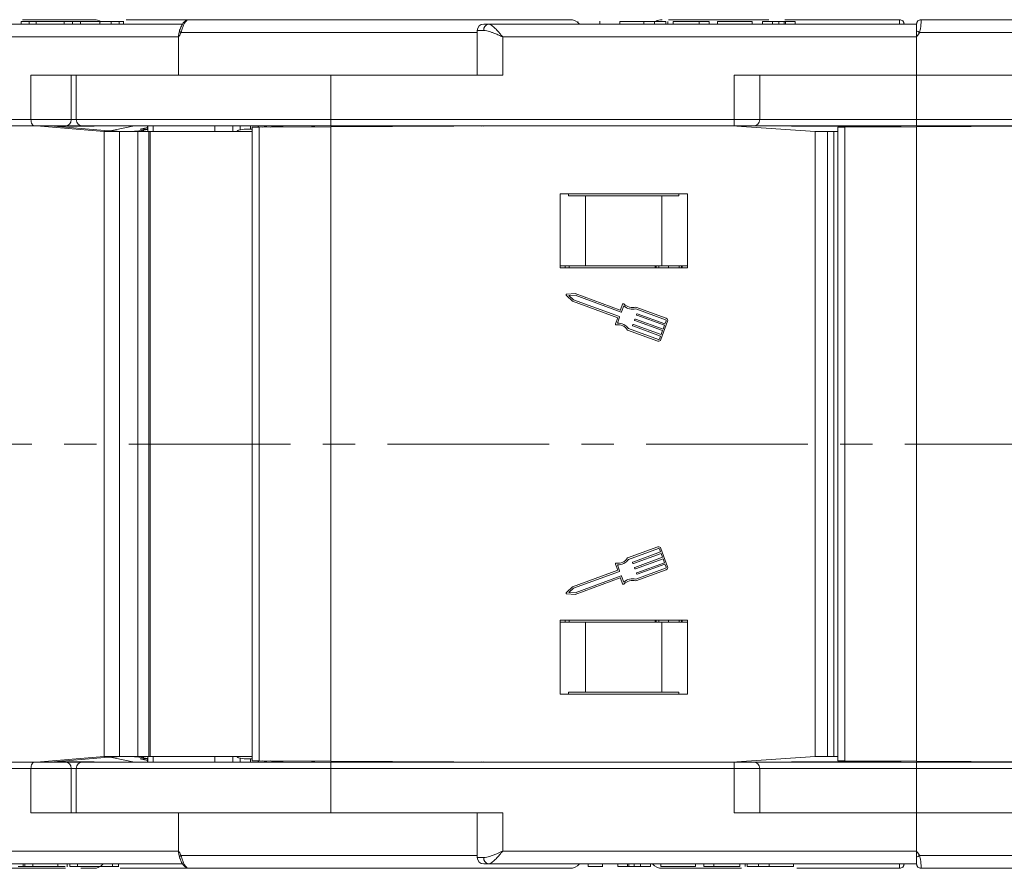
# Model space of a CAD drawing. Header units: millimetres. Extents: x 2548 to 3470, y -441 to 211.
# Tile 4 of 49: x 2900 to 2977, y -280 to -213. Entities that reach past the tile are written whole.
import ezdxf

# ---------------------------------------------------------------- set-up
doc = ezdxf.new("R2010")
doc.units = ezdxf.units.MM
doc.linetypes.add('CENTERX2', pattern=[20.32, 12.7, -2.54, 2.54, -2.54])

msp = doc.modelspace()

# ---------------------------------------------------------------- linework, layer by layer
at = {"color": 7, "linetype": 'Continuous', "lineweight": 15}
for p, q in [((2899.846, -213.321), (2905.423, -213.321)), ((2905.423, -213.321), (2905.617, -213.321)), ((2907.981, -213.321), (2912.97, -213.321)), ((2912.97, -213.321), (2912.967, -213.321)), ((2912.97, -213.321), (2942.827, -213.321)), ((2950.569, -213.321), (2958.465, -213.321)), ((2959.726, -213.321), (2968.725, -213.321)), ((2968.725, -213.321), (2968.725, -213.321)), ((2970.412, -213.321), (2989.062, -213.321)), ((2885.455, -213.671), (2912.403, -213.671)), ((2899.743, -213.471), (2899.743, -213.671)), ((2900.366, -213.471), (2899.743, -213.471)), ((2900.366, -213.471), (2900.366, -213.671)), ((2900.906, -213.471), (2900.366, -213.471)), ((2900.906, -213.471), (2900.906, -213.671)), ((2903.107, -213.471), (2900.906, -213.471)), ((2903.107, -213.471), (2903.107, -213.671)), ((2903.772, -213.471), (2903.107, -213.471)), ((2903.772, -213.471), (2903.772, -213.671)), ((2904.395, -213.471), (2903.772, -213.471)), ((2904.395, -213.471), (2904.395, -213.671)), ((2905.913, -213.471), (2904.395, -213.471)), ((2905.913, -213.471), (2905.913, -213.671)), ((2906.79, -213.471), (2906.79, -213.671)), ((2907.443, -213.471), (2906.79, -213.471)), ((2907.443, -213.471), (2907.443, -213.671)), ((2907.774, -213.671), (2907.774, -213.446)), ((2935.562, -214.171), (2935.562, -217.671)), ((2935.562, -214.171), (2936.071, -214.171)), ((2936.062, -213.671), (2936.444, -213.671)), ((2936.444, -213.671), (2970.062, -213.671)), ((2943.456, -213.471), (2943.456, -213.543)), ((2945.18, -213.671), (2945.18, -213.446)), ((2946.742, -213.471), (2946.742, -213.671)), ((2948.645, -213.471), (2948.645, -213.671)), ((2949.488, -213.471), (2949.488, -213.671)), ((2950.358, -213.471), (2950.358, -213.671)), ((2950.536, -213.471), (2950.536, -213.671)), ((2950.947, -213.471), (2950.947, -213.671)), ((2952.998, -213.471), (2950.947, -213.471)), ((2952.998, -213.471), (2952.998, -213.671)), ((2953.767, -213.471), (2952.998, -213.471)), ((2953.767, -213.471), (2953.767, -213.671)), ((2954.434, -213.471), (2954.434, -213.671)), ((2957.152, -213.471), (2954.434, -213.471)), ((2957.152, -213.471), (2957.152, -213.671)), ((2958.742, -213.471), (2957.972, -213.471)), ((2957.972, -213.471), (2957.972, -213.671)), ((2958.742, -213.471), (2958.742, -213.671)), ((2959.251, -213.471), (2959.251, -213.671)), ((2959.663, -213.471), (2959.663, -213.671)), ((2959.767, -213.471), (2959.767, -213.671)), ((2960.536, -213.471), (2959.767, -213.471)), ((2960.536, -213.471), (2960.536, -213.671)), ((2970.062, -213.671), (2970.062, -214.196)), ((2970.062, -214.196), (2970.062, -214.671)), ((2912.098, -214.671), (2885.774, -214.671)), ((2912.098, -214.671), (2912.098, -217.671)), ((2935.562, -214.321), (2912.29, -214.321)), ((2937.562, -214.671), (2937.562, -217.671)), ((2970.062, -214.671), (2937.562, -214.671)), ((2970.062, -214.671), (2970.062, -217.671)), ((2981.562, -214.321), (2970.297, -214.321)), ((2900.501, -221.171), (2900.501, -217.671)), ((2912.098, -217.671), (2900.501, -217.671)), ((2903.674, -221.171), (2903.674, -217.671)), ((2904.062, -217.671), (2904.062, -221.171)), ((2924.062, -217.671), (2912.098, -217.671)), ((2924.062, -217.671), (2937.562, -217.671)), ((2924.062, -217.671), (2924.062, -221.171)), ((2955.744, -221.171), (2955.744, -217.671)), ((2970.062, -217.671), (2955.744, -217.671)), ((2957.744, -221.171), (2957.744, -217.671)), ((2970.062, -217.671), (2983.562, -217.671)), ((2970.062, -217.671), (2970.062, -221.171)), ((2874.839, -221.171), (2900.501, -221.171)), ((2900.501, -221.171), (2903.674, -221.171)), ((2903.674, -221.171), (2904.062, -221.171)), ((2904.062, -221.171), (2924.062, -221.171)), ((2924.062, -221.171), (2955.744, -221.171)), ((2924.062, -221.671), (2924.062, -221.171)), ((2955.744, -221.671), (2955.744, -221.171)), ((2955.744, -221.171), (2957.744, -221.171)), ((2957.744, -221.171), (2970.062, -221.171)), ((2970.062, -221.171), (3001.744, -221.171)), ((2970.062, -221.671), (2970.062, -221.171)), ((2900.794, -221.671), (2875.132, -221.671)), ((2903.174, -221.671), (2900.794, -221.671)), ((2906.24, -222.121), (2900.94, -221.671)), ((2901.996, -221.671), (2906.31, -222.037)), ((2905.4, -221.695), (2902.044, -221.675)), ((2908.4, -221.671), (2902.552, -221.718)), ((2904.562, -221.671), (2903.174, -221.671)), ((2924.062, -221.671), (2904.562, -221.671)), ((2906.981, -222.015), (2908.623, -221.671)), ((2908.214, -221.671), (2908.158, -221.673)), ((2908.4, -221.718), (2908.4, -221.671)), ((2909.651, -221.795), (2909.07, -221.917)), ((2909.07, -221.917), (2909.685, -221.917)), ((2909.685, -221.94), (2909.346, -222.011)), ((2909.651, -221.917), (2909.651, -221.671)), ((2909.685, -221.671), (2909.685, -222.121)), ((2910.098, -221.671), (2910.098, -222.121)), ((2914.958, -222.121), (2914.958, -221.671)), ((2916.355, -221.671), (2916.355, -222.121)), ((2916.798, -222.011), (2917.251, -221.917)), ((2916.941, -221.981), (2916.941, -221.671)), ((2917.251, -221.917), (2917.865, -221.917)), ((2917.751, -221.917), (2917.751, -221.671)), ((2917.865, -221.771), (2918.433, -221.768)), ((2917.865, -271.571), (2917.865, -221.771)), ((2918.338, -221.769), (2918.338, -221.671)), ((2918.384, -221.768), (2918.384, -221.671)), ((2924.064, -221.741), (2918.433, -221.768)), ((2918.433, -221.768), (2918.433, -271.574)), ((2918.695, -221.767), (2919.153, -221.671)), ((2920.696, -221.671), (2919.52, -221.74)), ((2922.415, -221.671), (2922.797, -221.74)), ((2928.7, -221.719), (2922.834, -221.671)), ((2955.744, -221.671), (2924.062, -221.671)), ((2938.562, -221.671), (2924.064, -221.741)), ((2924.064, -271.601), (2924.064, -221.741)), ((2935.897, -221.684), (2936.083, -221.671)), ((2936.235, -221.671), (2936.06, -221.683)), ((2936.235, -221.682), (2936.235, -221.671)), ((2937.32, -221.677), (2937.316, -221.671)), ((2937.316, -221.671), (2937.316, -221.677)), ((2962.105, -222.121), (2955.562, -221.671)), ((2957.244, -221.671), (2955.744, -221.671)), ((2968.243, -221.75), (2956.231, -221.671)), ((2970.062, -221.671), (2957.244, -221.671)), ((2963.865, -221.771), (2964.433, -221.768)), ((2963.865, -271.571), (2963.865, -221.771)), ((2970.064, -221.741), (2964.433, -221.768)), ((2964.433, -221.768), (2964.433, -271.574)), ((2967.621, -221.741), (2964.873, -221.728)), ((2967.621, -221.746), (2967.621, -221.741)), ((3001.744, -221.671), (2970.062, -221.671)), ((2984.562, -221.671), (2970.064, -221.741)), ((2970.064, -271.601), (2970.064, -221.741)), ((2906.24, -271.221), (2906.24, -222.121)), ((2906.24, -222.121), (2907.45, -222.121)), ((2907.278, -222.09), (2907.773, -222.102)), ((2907.45, -222.121), (2907.45, -271.221)), ((2908.896, -222.121), (2907.45, -222.121)), ((2908.986, -222.058), (2908.257, -222.117)), ((2908.896, -271.221), (2908.896, -222.121)), ((2909.774, -222.121), (2908.896, -222.121)), ((2908.986, -222.121), (2908.986, -222.058)), ((2909.346, -222.011), (2909.346, -222.121)), ((2909.774, -222.121), (2909.774, -271.221)), ((2909.879, -222.121), (2909.774, -222.121)), ((2909.879, -222.121), (2909.879, -271.221)), ((2917.865, -222.121), (2909.879, -222.121)), ((2916.703, -222.047), (2916.703, -222.121)), ((2916.894, -222.121), (2916.716, -222.058)), ((2916.716, -222.058), (2916.716, -222.121)), ((2962.105, -271.221), (2962.105, -222.121)), ((2962.105, -222.121), (2963.069, -222.121)), ((2963.069, -222.121), (2963.069, -271.221)), ((2963.564, -222.121), (2963.069, -222.121)), ((2963.564, -271.221), (2963.564, -222.121)), ((2963.865, -222.121), (2963.564, -222.121)), ((2952.062, -227.021), (2942.062, -227.021)), ((2942.062, -227.021), (2942.062, -232.821)), ((2942.729, -227.171), (2942.729, -227.021)), ((2944.062, -227.171), (2942.729, -227.171)), ((2944.062, -232.671), (2944.062, -227.171)), ((2950.062, -227.171), (2944.062, -227.171)), ((2950.062, -232.671), (2950.062, -227.171)), ((2951.395, -227.171), (2950.062, -227.171)), ((2951.395, -227.021), (2951.395, -227.171)), ((2952.062, -232.821), (2952.062, -227.021)), ((2944.062, -232.671), (2942.062, -232.671)), ((2942.462, -232.821), (2942.462, -232.671)), ((2942.779, -232.671), (2942.779, -232.821)), ((2950.062, -232.671), (2944.062, -232.671)), ((2949.535, -232.671), (2949.535, -232.821)), ((2949.542, -232.821), (2949.542, -232.671)), ((2949.607, -232.821), (2949.607, -232.671)), ((2949.81, -232.671), (2949.81, -232.821)), ((2952.062, -232.671), (2950.062, -232.671)), ((2950.586, -232.821), (2950.586, -232.671)), ((2951.412, -232.671), (2951.412, -232.821)), ((2951.592, -232.821), (2951.592, -232.671)), ((2951.662, -232.821), (2951.662, -232.671)), ((2942.062, -232.821), (2952.062, -232.821)), ((2942.553, -234.999), (2943.04, -235.454)), ((2943.259, -234.855), (2942.594, -234.889)), ((2943.239, -234.984), (2942.75, -235.009)), ((2942.75, -235.009), (2943.108, -235.343)), ((2946.852, -236.303), (2943.239, -234.984)), ((2946.776, -236.14), (2943.259, -234.855)), ((2943.04, -235.454), (2946.587, -236.75)), ((2943.108, -235.343), (2946.72, -236.663)), ((2946.975, -235.687), (2946.817, -236.121)), ((2947.062, -235.821), (2946.893, -236.284)), ((2950.35, -236.902), (2948.009, -236.047)), ((2950.394, -236.782), (2948.016, -235.913)), ((2948.064, -236.509), (2948.086, -236.449)), ((2950.257, -237.344), (2948.083, -236.55)), ((2948.127, -236.43), (2950.301, -237.224)), ((2946.587, -236.75), (2946.417, -237.214)), ((2946.739, -236.704), (2946.57, -237.168)), ((2947.757, -237.348), (2947.779, -237.288)), ((2949.95, -238.183), (2947.776, -237.389)), ((2947.82, -237.269), (2949.994, -238.063)), ((2947.911, -236.928), (2947.933, -236.868)), ((2950.103, -237.763), (2947.93, -236.969)), ((2947.974, -236.849), (2950.147, -237.643)), ((2949.982, -238.467), (2950.508, -237.028)), ((2950.147, -237.643), (2950.257, -237.344)), ((2950.301, -237.224), (2950.388, -236.984)), ((2947.359, -237.712), (2949.737, -238.581)), ((2947.44, -237.606), (2949.781, -238.461)), ((2949.862, -238.423), (2949.95, -238.183)), ((2949.994, -238.063), (2950.103, -237.763)), ((2949.737, -254.761), (2947.359, -255.63)), ((2949.781, -254.881), (2947.44, -255.736)), ((2947.776, -255.953), (2949.95, -255.159)), ((2949.95, -255.159), (2949.862, -254.919)), ((2950.508, -256.314), (2949.982, -254.875)), ((2949.994, -255.279), (2947.82, -256.073)), ((2947.93, -256.373), (2950.103, -255.578)), ((2950.147, -255.698), (2947.974, -256.493)), ((2950.103, -255.578), (2949.994, -255.279)), ((2950.257, -255.998), (2950.147, -255.698)), ((2946.587, -256.592), (2943.04, -257.887)), ((2946.72, -256.679), (2943.108, -257.998)), ((2946.417, -256.128), (2946.587, -256.592)), ((2946.57, -256.174), (2946.739, -256.638)), ((2947.779, -256.054), (2947.757, -255.994)), ((2947.933, -256.474), (2947.911, -256.414)), ((2948.009, -257.295), (2950.35, -256.44)), ((2948.016, -257.429), (2950.394, -256.56)), ((2948.083, -256.792), (2950.257, -255.998)), ((2950.301, -256.118), (2948.127, -256.912)), ((2950.388, -256.358), (2950.301, -256.118)), ((2943.239, -258.358), (2946.852, -257.038)), ((2943.259, -258.487), (2946.776, -257.202)), ((2946.817, -257.221), (2946.975, -257.655)), ((2946.893, -257.057), (2947.062, -257.521)), ((2948.086, -256.893), (2948.064, -256.833)), ((2943.04, -257.887), (2942.553, -258.342)), ((2943.108, -257.998), (2942.75, -258.333)), ((2942.594, -258.453), (2943.259, -258.487)), ((2942.75, -258.333), (2943.239, -258.358)), ((2942.062, -260.521), (2942.062, -266.321)), ((2952.062, -260.521), (2942.062, -260.521)), ((2942.462, -260.671), (2942.462, -260.521)), ((2942.779, -260.521), (2942.779, -260.671)), ((2949.535, -260.521), (2949.535, -260.671)), ((2949.542, -260.671), (2949.542, -260.521)), ((2949.607, -260.671), (2949.607, -260.521)), ((2949.81, -260.521), (2949.81, -260.671)), ((2950.586, -260.671), (2950.586, -260.521)), ((2951.412, -260.521), (2951.412, -260.671)), ((2951.592, -260.671), (2951.592, -260.521)), ((2951.662, -260.671), (2951.662, -260.521)), ((2952.062, -266.321), (2952.062, -260.521)), ((2944.062, -260.671), (2942.062, -260.671)), ((2944.062, -260.671), (2944.062, -266.171)), ((2950.062, -260.671), (2944.062, -260.671)), ((2950.062, -260.671), (2950.062, -266.171)), ((2952.062, -260.671), (2950.062, -260.671)), ((2942.062, -266.321), (2952.062, -266.321)), ((2942.729, -266.171), (2942.729, -266.321)), ((2944.062, -266.171), (2942.729, -266.171)), ((2950.062, -266.171), (2944.062, -266.171)), ((2951.395, -266.171), (2950.062, -266.171)), ((2951.395, -266.321), (2951.395, -266.171)), ((2900.94, -271.671), (2906.24, -271.221)), ((2906.31, -271.305), (2901.996, -271.671)), ((2907.45, -271.221), (2906.24, -271.221)), ((2908.623, -271.671), (2906.981, -271.327)), ((2907.773, -271.24), (2907.278, -271.252)), ((2907.45, -271.221), (2908.896, -271.221)), ((2908.257, -271.225), (2908.986, -271.284)), ((2908.896, -271.221), (2909.774, -271.221)), ((2908.986, -271.284), (2908.986, -271.221)), ((2909.07, -271.425), (2909.651, -271.547)), ((2909.685, -271.425), (2909.07, -271.425)), ((2909.346, -271.221), (2909.346, -271.331)), ((2909.346, -271.331), (2909.685, -271.401)), ((2909.651, -271.425), (2909.651, -271.671)), ((2909.685, -271.221), (2909.685, -271.671)), ((2909.774, -271.221), (2909.879, -271.221)), ((2909.879, -271.221), (2917.865, -271.221)), ((2910.098, -271.221), (2910.098, -271.671)), ((2914.958, -271.671), (2914.958, -271.221)), ((2916.355, -271.221), (2916.355, -271.671)), ((2916.703, -271.221), (2916.703, -271.295)), ((2916.716, -271.284), (2916.894, -271.221)), ((2916.716, -271.221), (2916.716, -271.284)), ((2917.251, -271.425), (2916.798, -271.331)), ((2916.941, -271.36), (2916.941, -271.671)), ((2917.865, -271.425), (2917.251, -271.425)), ((2917.751, -271.425), (2917.751, -271.671)), ((2955.562, -271.671), (2962.105, -271.221)), ((2963.069, -271.221), (2962.105, -271.221)), ((2963.069, -271.221), (2963.564, -271.221)), ((2963.564, -271.221), (2963.865, -271.221)), ((2874.839, -272.171), (2900.501, -272.171)), ((2900.794, -271.671), (2875.132, -271.671)), ((2900.501, -272.171), (2900.501, -275.671)), ((2900.501, -272.171), (2903.674, -272.171)), ((2903.174, -271.671), (2900.794, -271.671)), ((2902.044, -271.667), (2905.4, -271.647)), ((2902.552, -271.624), (2908.4, -271.671)), ((2904.562, -271.671), (2903.174, -271.671)), ((2903.674, -275.671), (2903.674, -272.171)), ((2903.674, -272.171), (2904.062, -272.171)), ((2904.062, -272.171), (2904.062, -275.671)), ((2904.062, -272.171), (2924.062, -272.171)), ((2924.062, -271.671), (2904.562, -271.671)), ((2908.158, -271.669), (2908.214, -271.671)), ((2908.4, -271.671), (2908.4, -271.624)), ((2918.433, -271.574), (2917.865, -271.571)), ((2918.338, -271.573), (2918.338, -271.671)), ((2918.384, -271.573), (2918.384, -271.671)), ((2918.433, -271.574), (2924.064, -271.601)), ((2919.153, -271.671), (2918.695, -271.575)), ((2919.52, -271.602), (2920.696, -271.671)), ((2922.797, -271.602), (2922.415, -271.671)), ((2922.834, -271.671), (2928.7, -271.623)), ((2924.062, -271.671), (2924.062, -272.171)), ((2955.744, -271.671), (2924.062, -271.671)), ((2924.062, -272.171), (2955.744, -272.171)), ((2924.062, -275.671), (2924.062, -272.171)), ((2924.064, -271.601), (2938.562, -271.671)), ((2936.083, -271.671), (2935.897, -271.658)), ((2936.06, -271.659), (2936.235, -271.671)), ((2936.235, -271.671), (2936.235, -271.66)), ((2937.316, -271.671), (2937.32, -271.665)), ((2937.316, -271.665), (2937.316, -271.671)), ((2955.744, -271.671), (2955.744, -272.171)), ((2957.244, -271.671), (2955.744, -271.671)), ((2955.744, -272.171), (2955.744, -275.671)), ((2955.744, -272.171), (2957.744, -272.171)), ((2956.231, -271.671), (2968.243, -271.592)), ((2970.062, -271.671), (2957.244, -271.671)), ((2957.744, -275.671), (2957.744, -272.171)), ((2957.744, -272.171), (2970.062, -272.171)), ((2964.433, -271.574), (2963.865, -271.571)), ((2964.433, -271.574), (2970.064, -271.601)), ((2964.873, -271.614), (2967.621, -271.601)), ((2967.621, -271.601), (2967.621, -271.596)), ((2970.062, -271.671), (2970.062, -272.171)), ((3001.744, -271.671), (2970.062, -271.671)), ((2970.062, -272.171), (3001.744, -272.171)), ((2970.062, -275.671), (2970.062, -272.171)), ((2970.064, -271.601), (2984.562, -271.671)), ((2912.098, -275.671), (2900.501, -275.671)), ((2912.098, -278.671), (2912.098, -275.671)), ((2912.098, -275.671), (2924.062, -275.671)), ((2924.062, -275.671), (2937.562, -275.671)), ((2935.562, -275.671), (2935.562, -279.171)), ((2937.562, -278.671), (2937.562, -275.671)), ((2970.062, -275.671), (2955.744, -275.671)), ((2970.062, -275.671), (2983.562, -275.671)), ((2970.062, -278.671), (2970.062, -275.671)), ((2912.098, -278.671), (2885.774, -278.671)), ((2912.193, -279.216), (2912.169, -279.146)), ((2935.562, -279.021), (2912.29, -279.021)), ((2935.562, -279.171), (2936.071, -279.171)), ((2970.062, -278.671), (2937.562, -278.671)), ((2970.062, -279.146), (2970.062, -278.671)), ((2970.062, -279.671), (2970.062, -279.146)), ((2981.562, -279.021), (2970.297, -279.021)), ((2885.455, -279.671), (2912.402, -279.671)), ((2899.494, -279.871), (2899.885, -279.871)), ((2899.885, -279.871), (2899.885, -279.671)), ((2899.885, -279.871), (2900.034, -279.871)), ((2900.034, -279.871), (2900.034, -279.671)), ((2900.034, -279.871), (2900.657, -279.871)), ((2900.657, -279.871), (2900.657, -279.671)), ((2900.657, -279.871), (2902.612, -279.871)), ((2902.612, -279.871), (2902.612, -279.671)), ((2902.612, -279.871), (2903.196, -279.871)), ((2903.344, -279.671), (2903.344, -279.896)), ((2903.562, -279.871), (2903.562, -279.671)), ((2904.153, -279.871), (2904.153, -279.671)), ((2904.216, -279.871), (2904.273, -279.871)), ((2906.9, -279.871), (2906.9, -279.671)), ((2907.38, -279.896), (2907.38, -279.671)), ((2936.062, -279.671), (2936.444, -279.671)), ((2936.444, -279.671), (2970.062, -279.671)), ((2944.263, -279.871), (2944.263, -279.671)), ((2945.39, -279.896), (2945.39, -279.671)), ((2946.588, -279.871), (2946.588, -279.671)), ((2946.588, -279.871), (2947.357, -279.871)), ((2947.357, -279.871), (2947.357, -279.671)), ((2947.461, -279.871), (2947.461, -279.671)), ((2947.873, -279.871), (2947.873, -279.671)), ((2948.383, -279.871), (2948.383, -279.671)), ((2948.383, -279.871), (2949.152, -279.871)), ((2949.152, -279.871), (2949.152, -279.671)), ((2949.972, -279.871), (2949.972, -279.671)), ((2949.972, -279.871), (2952.69, -279.871)), ((2952.69, -279.871), (2952.69, -279.671)), ((2953.357, -279.871), (2953.357, -279.671)), ((2953.357, -279.871), (2954.126, -279.871)), ((2954.126, -279.871), (2954.126, -279.671)), ((2954.126, -279.871), (2956.177, -279.871)), ((2956.177, -279.871), (2956.177, -279.671)), ((2956.588, -279.871), (2956.588, -279.671)), ((2956.766, -279.871), (2956.766, -279.671)), ((2957.637, -279.871), (2957.637, -279.671)), ((2958.48, -279.871), (2958.48, -279.671)), ((2960.383, -279.871), (2960.383, -279.671)), ((2898.905, -280.021), (2903.208, -280.021)), ((2904.41, -280.021), (2905.423, -280.021)), ((2907.5, -280.021), (2912.97, -280.021)), ((2912.97, -280.021), (2912.967, -280.021)), ((2912.97, -280.021), (2942.827, -280.021)), ((2924.495, -280.021), (2924.494, -280.021)), ((2950.075, -280.021), (2956.302, -280.021)), ((2960.645, -280.021), (2968.725, -280.021)), ((2968.725, -280.021), (2968.725, -280.021)), ((2970.412, -280.021), (2989.062, -280.021))]:
    msp.add_line(p, q, dxfattribs=at)
at = {"color": 1, "linetype": 'CENTERX2', "lineweight": 13}
msp.add_line((3388.248, -246.671), (2837.587, -246.671), dxfattribs=at)
at = {"color": 7, "linetype": 'Continuous', "lineweight": 15, "flags": 128}
for points in [[(2900.794, -221.671), (2900.737, -221.661), (2900.682, -221.633), (2900.632, -221.587), (2900.587, -221.524), (2900.551, -221.449), (2900.524, -221.362), (2900.507, -221.268), (2900.501, -221.171)], [(2900.794, -271.671), (2900.737, -271.681), (2900.682, -271.709), (2900.632, -271.755), (2900.587, -271.817), (2900.551, -271.893), (2900.524, -271.98), (2900.507, -272.073), (2900.501, -272.171)]]:
    msp.add_lwpolyline(points, dxfattribs=at)
at = {"color": 7, "linetype": 'Continuous', "lineweight": 15}
for centre, radius, start, end in [((2905.423, -214.321), 1, 54.87348, 90), ((2942.827, -214.321), 1, 40.5416, 90), ((2950.075, -214.321), 1, 90, 120.17863), ((2968.725, -213.671), 0.35, 0.00166, 90.00559), ((2968.725, -213.671), 0.35, 0, 90), ((2970.412, -213.671), 0.35, 89.99442, 179.99834), ((2970.412, -213.671), 0.35, 90, 180), ((2913.686, -214.663), 1.587, 162.87598, 180.27254), ((2912.4, -214.093), 0.253, 204.00303, 244.14638), ((2936.062, -214.171), 0.5, 90, 180), ((2936.519, -214.115), 0.451, 99.5202, 187.08135), ((2948.956, -254.217), 45.245, 61.85753, 62.19463), ((2903.174, -221.171), 0.5, 270, 0), ((2904.562, -221.171), 0.5, 180, 270), ((2957.244, -221.171), 0.5, 270, 0), ((2942.597, -234.953), 0.0638, 92.951, 226.90808), ((2947.035, -235.709), 0.0638, 44.41454, 159.92954), ((2947.758, -235), 1.076, 229.69289, 283.48884), ((2947.758, -235), 0.949, 224.41454, 285.7472), ((2946.787, -236.11), 0.0319, 249.92954, 339.92954), ((2946.863, -236.274), 0.0319, 249.92954, 339.92954), ((2948.094, -236.52), 0.0319, 159.92954, 249.92954), ((2948.116, -236.46), 0.0319, 69.92954, 159.92954), ((2946.477, -237.236), 0.0638, 159.92954, 275.44455), ((2946.573, -238.244), 0.949, 34.11188, 95.44455), ((2946.573, -238.244), 1.076, 36.37025, 90.1662), ((2946.709, -236.693), 0.0319, 339.92954, 69.92954), ((2947.787, -237.359), 0.0319, 159.92954, 249.92954), ((2947.809, -237.299), 0.0319, 69.92954, 159.92954), ((2947.941, -236.939), 0.0319, 159.92954, 249.92954), ((2947.963, -236.879), 0.0319, 69.92954, 159.92954), ((2950.328, -236.962), 0.0638, 339.92954, 69.92954), ((2950.328, -236.962), 0.192, 339.92954, 69.92954), ((2949.802, -238.401), 0.192, 249.92954, 339.92954), ((2949.802, -238.401), 0.0638, 249.92954, 339.92954), ((2949.802, -254.941), 0.192, 20.07046, 110.07046), ((2949.802, -254.941), 0.0638, 20.07046, 110.07046), ((2946.573, -255.098), 0.949, 264.55545, 325.88812), ((2946.573, -255.098), 1.076, 269.8338, 323.62975), ((2947.787, -255.983), 0.0319, 110.07046, 200.07046), ((2946.477, -256.106), 0.0638, 84.55545, 200.07046), ((2946.709, -256.649), 0.0319, 290.07046, 20.07046), ((2947.809, -256.043), 0.0319, 200.07046, 290.07046), ((2947.941, -256.403), 0.0319, 110.07046, 200.07046), ((2947.963, -256.463), 0.0319, 200.07046, 290.07046), ((2950.328, -256.38), 0.0638, 290.07046, 20.07046), ((2950.328, -256.38), 0.192, 290.07046, 20.07046), ((2946.787, -257.232), 0.0319, 20.07046, 110.07046), ((2946.863, -257.068), 0.0319, 20.07046, 110.07046), ((2947.758, -258.342), 1.076, 76.51116, 130.30711), ((2947.758, -258.342), 0.949, 74.2528, 135.58546), ((2948.094, -256.822), 0.0319, 110.07046, 200.07046), ((2948.116, -256.882), 0.0319, 200.07046, 290.07046), ((2947.035, -257.633), 0.0638, 200.07046, 315.58546), ((2942.597, -258.389), 0.0638, 133.09192, 267.049), ((2903.174, -272.171), 0.5, 0, 90), ((2904.562, -272.171), 0.5, 90, 180), ((2957.244, -272.171), 0.5, 0, 90), ((2913.686, -278.678), 1.587, 179.72746, 197.12402), ((2912.4, -279.249), 0.253, 115.85362, 155.99697), ((2936.062, -279.171), 0.5, 180, 270), ((2936.519, -279.226), 0.451, 172.91865, 260.4798), ((2948.956, -239.124), 45.245, 297.80537, 298.14247), ((2905.423, -279.021), 1, 270, 319.4584), ((2942.827, -279.021), 1, 270, 319.4584), ((2950.075, -279.021), 1, 220.5416, 270), ((2968.725, -279.671), 0.35, 269.99441, 359.99834), ((2968.725, -279.671), 0.35, 270, 0), ((2970.412, -279.671), 0.35, 180.00166, 270.00558), ((2970.412, -279.671), 0.35, 180, 270)]:
    msp.add_arc(centre, radius, start, end, dxfattribs=at)
for centre, major_axis, ratio, start_param, end_param in [((2921.768, -222.101), (2.5, -0.299), 0.084853, 2.699619, 2.931471), ((2969.107, -221.741), (17.598, -0.085), 0.000408, 4.627854, 4.697357), ((2906.78, -222.037), (0.8, -0.045), 0.040208, 4.087966, 5.387815), ((2907.953, -222.015), (1.2, 0.087), 0.098936, 2.507731, 2.892491), ((2909.394, -222.274), (2.6, -0.145), 0.040208, 1.976588, 2.246223), ((2908.941, -222.011), (0.5, 0.036), 0.098936, 4.794271, 5.649324), ((2917.203, -222.011), (0.5, 0.036), 0.098936, 2.507731, 3.362784), ((2906.78, -271.305), (0.8, 0.045), 0.040208, 0.89537, 2.19522), ((2907.953, -271.327), (1.2, -0.087), 0.098936, 3.390695, 3.775454), ((2909.394, -271.068), (2.6, 0.145), 0.040208, 4.036963, 4.306597), ((2908.941, -271.331), (0.5, -0.036), 0.098936, 0.633861, 1.488914), ((2917.203, -271.331), (0.5, -0.036), 0.098936, 2.920401, 3.775454), ((2921.768, -271.241), (2.5, 0.299), 0.084853, 3.351715, 3.583566), ((2969.107, -271.601), (17.598, 0.085), 0.000408, 1.585828, 1.655332)]:
    msp.add_ellipse(centre, major_axis=major_axis, ratio=ratio, start_param=start_param, end_param=end_param, dxfattribs=at)
for points, knots in [([(2912.913, -213.338), (2912.86, -213.342), (2912.729, -213.353), (2912.546, -213.481), (2912.375, -213.688), (2912.266, -213.925), (2912.202, -214.108), (2912.176, -214.167), (2912.173, -214.175)], [0, 0, 0, 0, 0.138851, 0.344507, 0.568758, 0.838523, 0.978915, 1, 1, 1, 1]), ([(2912.967, -213.321), (2912.96, -213.321), (2912.888, -213.323), (2912.751, -213.374), (2912.579, -213.552), (2912.442, -213.813), (2912.354, -214.087), (2912.308, -214.256), (2912.29, -214.321)], [0, 0, 0, 0, 0.0234843, 0.2373073, 0.4510924, 0.6637685, 0.8705553, 1, 1, 1, 1]), ([(2968.732, -213.671), (2968.729, -213.611), (2968.721, -213.47), (2968.723, -213.347), (2968.724, -213.329), (2968.725, -213.321)], [0, 0, 0, 0, 0.287161, 0.678403, 1, 1, 1, 1]), ([(2970.412, -213.321), (2970.412, -213.321), (2970.413, -213.323), (2970.415, -213.374), (2970.414, -213.552), (2970.398, -213.813), (2970.366, -214.087), (2970.316, -214.256), (2970.297, -214.321)], [0, 0, 0, 0, 0.023484, 0.237307, 0.451092, 0.663769, 0.870555, 1, 1, 1, 1]), ([(2906.793, -213.471), (2906.714, -213.471), (2906.596, -213.471), (2906.406, -213.471), (2906.157, -213.471), (2906.022, -213.471), (2905.913, -213.471)], [0, 0, 0, 0, 0.249396, 0.374426, 0.499454, 1, 1, 1, 1]), ([(2907.766, -213.471), (2907.768, -213.471), (2907.812, -213.471), (2907.675, -213.471), (2907.52, -213.471), (2907.443, -213.471)], [0, 0, 0, 0, 0.030875, 0.5146, 1, 1, 1, 1]), ([(2937.562, -214.671), (2937.559, -214.67), (2937.548, -214.665), (2937.51, -214.648), (2937.465, -214.629), (2937.318, -214.566), (2937.087, -214.467), (2936.791, -214.348), (2936.532, -214.258), (2936.294, -214.19), (2936.15, -214.178), (2936.071, -214.171)], [0, 0, 0, 0, 0.005076, 0.020324, 0.070651, 0.08889, 0.292074, 0.500551, 0.653435, 0.809647, 1, 1, 1, 1]), ([(2937.562, -214.671), (2937.56, -214.669), (2937.558, -214.666), (2937.552, -214.66), (2937.544, -214.65), (2937.53, -214.633), (2937.507, -214.607), (2937.48, -214.577), (2937.435, -214.525), (2937.356, -214.434), (2937.19, -214.246), (2937.036, -214.08), (2936.828, -213.879), (2936.637, -213.713), (2936.502, -213.684), (2936.444, -213.671)], [0, 0, 0, 0, 0.004076, 0.005312, 0.013833, 0.023499, 0.039938, 0.067959, 0.085914, 0.147188, 0.256834, 0.484715, 0.526697, 0.795371, 1, 1, 1, 1]), ([(2948.645, -213.471), (2948.347, -213.471), (2947.752, -213.471), (2947.089, -213.471), (2946.779, -213.471), (2946.754, -213.471), (2946.742, -213.471)], [0, 0, 0, 0, 0.279831, 0.558669, 0.779006, 1, 1, 1, 1]), ([(2949.488, -213.471), (2949.334, -213.471), (2949.06, -213.471), (2948.772, -213.471), (2948.645, -213.471)], [0, 0, 0, 0, 0.5595644, 1, 1, 1, 1]), ([(2950.358, -213.471), (2950.239, -213.471), (2950.028, -213.471), (2949.653, -213.471), (2949.488, -213.471)], [0, 0, 0, 0, 0.559956, 1, 1, 1, 1]), ([(2959.251, -213.471), (2959.158, -213.471), (2959.019, -213.471), (2958.865, -213.471), (2958.739, -213.471), (2958.74, -213.471), (2958.742, -213.471)], [0, 0, 0, 0, 0.249396, 0.374426, 0.499454, 1, 1, 1, 1]), ([(2959.663, -213.471), (2959.636, -213.471), (2959.582, -213.471), (2959.442, -213.471), (2959.323, -213.471), (2959.251, -213.471)], [0, 0, 0, 0, 0.280672, 0.560844, 1, 1, 1, 1]), ([(2959.767, -213.471), (2959.763, -213.471), (2959.755, -213.471), (2959.691, -213.471), (2959.663, -213.471)], [0, 0, 0, 0, 0.561018, 1, 1, 1, 1]), ([(2912.29, -214.321), (2912.28, -214.342), (2912.224, -214.463), (2912.155, -214.576), (2912.099, -214.67), (2912.098, -214.671)], [0, 0, 0, 0, 0.17537, 0.987913, 1, 1, 1, 1]), ([(2970.297, -214.321), (2970.285, -214.342), (2970.217, -214.463), (2970.132, -214.576), (2970.063, -214.67), (2970.062, -214.671)], [0, 0, 0, 0, 0.17537, 0.987913, 1, 1, 1, 1]), ([(2912.29, -279.021), (2912.28, -278.999), (2912.224, -278.878), (2912.155, -278.765), (2912.099, -278.672), (2912.098, -278.671)], [0, 0, 0, 0, 0.17537, 0.987913, 1, 1, 1, 1]), ([(2912.967, -280.021), (2912.96, -280.021), (2912.888, -280.019), (2912.751, -279.967), (2912.579, -279.79), (2912.442, -279.529), (2912.354, -279.255), (2912.308, -279.086), (2912.29, -279.021)], [0, 0, 0, 0, 0.0234843, 0.2373073, 0.4510924, 0.6637685, 0.8705553, 1, 1, 1, 1]), ([(2937.562, -278.671), (2937.559, -278.672), (2937.548, -278.677), (2937.51, -278.693), (2937.465, -278.713), (2937.207, -278.824), (2936.811, -278.991), (2936.357, -279.146), (2936.15, -279.164), (2936.071, -279.171)], [0, 0, 0, 0, 0.005088, 0.020369, 0.070807, 0.089086, 0.500311, 0.809226, 1, 1, 1, 1]), ([(2937.562, -278.671), (2937.56, -278.673), (2937.558, -278.675), (2937.552, -278.682), (2937.544, -278.692), (2937.53, -278.708), (2937.507, -278.735), (2937.48, -278.765), (2937.435, -278.817), (2937.356, -278.908), (2937.19, -279.095), (2937.036, -279.262), (2936.828, -279.463), (2936.637, -279.628), (2936.502, -279.658), (2936.444, -279.671)], [0, 0, 0, 0, 0.0040759, 0.005312, 0.0138325, 0.0234994, 0.0399385, 0.0679586, 0.0859142, 0.1471881, 0.2568342, 0.4847154, 0.5266974, 0.7953711, 1, 1, 1, 1]), ([(2970.297, -279.021), (2970.285, -278.999), (2970.217, -278.878), (2970.132, -278.765), (2970.063, -278.672), (2970.062, -278.671)], [0, 0, 0, 0, 0.17537, 0.987913, 1, 1, 1, 1]), ([(2970.412, -280.021), (2970.412, -280.021), (2970.413, -280.019), (2970.415, -279.967), (2970.414, -279.79), (2970.398, -279.529), (2970.366, -279.255), (2970.316, -279.086), (2970.297, -279.021)], [0, 0, 0, 0, 0.0234843, 0.2373073, 0.4510924, 0.6637685, 0.8705553, 1, 1, 1, 1]), ([(2903.562, -279.871), (2903.656, -279.871), (2903.823, -279.871), (2904.052, -279.871), (2904.153, -279.871)], [0, 0, 0, 0, 0.559564, 1, 1, 1, 1]), ([(2904.153, -279.871), (2904.411, -279.871), (2904.926, -279.871), (2905.794, -279.871), (2906.46, -279.871), (2906.754, -279.871), (2906.9, -279.871)], [0, 0, 0, 0, 0.279831, 0.558669, 0.779006, 1, 1, 1, 1]), ([(2906.9, -279.871), (2907.072, -279.871), (2907.345, -279.871), (2907.331, -279.871), (2907.326, -279.871)], [0, 0, 0, 0, 0.62703, 1, 1, 1, 1]), ([(2912.192, -279.214), (2912.199, -279.23), (2912.225, -279.298), (2912.287, -279.465), (2912.403, -279.699), (2912.591, -279.904), (2912.799, -280.016), (2912.924, -280.01), (2912.965, -280.009)], [0, 0, 0, 0, 0.041748, 0.169706, 0.408239, 0.674919, 0.893879, 1, 1, 1, 1]), ([(2944.263, -279.871), (2944.456, -279.871), (2944.842, -279.871), (2945.251, -279.871), (2945.384, -279.871), (2945.379, -279.871), (2945.377, -279.871)], [0, 0, 0, 0, 0.310527, 0.6187543, 0.8629807, 1, 1, 1, 1]), ([(2947.357, -279.871), (2947.361, -279.871), (2947.369, -279.871), (2947.433, -279.871), (2947.461, -279.871)], [0, 0, 0, 0, 0.561018, 1, 1, 1, 1]), ([(2947.461, -279.871), (2947.488, -279.871), (2947.542, -279.871), (2947.683, -279.871), (2947.801, -279.871), (2947.873, -279.871)], [0, 0, 0, 0, 0.280672, 0.560844, 1, 1, 1, 1]), ([(2947.873, -279.871), (2947.966, -279.871), (2948.105, -279.871), (2948.259, -279.871), (2948.385, -279.871), (2948.384, -279.871), (2948.383, -279.871)], [0, 0, 0, 0, 0.249396, 0.374426, 0.499454, 1, 1, 1, 1]), ([(2956.766, -279.871), (2956.885, -279.871), (2957.096, -279.871), (2957.471, -279.871), (2957.637, -279.871)], [0, 0, 0, 0, 0.559956, 1, 1, 1, 1]), ([(2957.637, -279.871), (2957.79, -279.871), (2958.064, -279.871), (2958.352, -279.871), (2958.48, -279.871)], [0, 0, 0, 0, 0.559564, 1, 1, 1, 1]), ([(2958.48, -279.871), (2958.778, -279.871), (2959.372, -279.871), (2960.035, -279.871), (2960.345, -279.871), (2960.37, -279.871), (2960.383, -279.871)], [0, 0, 0, 0, 0.279831, 0.558669, 0.779006, 1, 1, 1, 1]), ([(2968.732, -279.671), (2968.729, -279.731), (2968.721, -279.872), (2968.723, -279.995), (2968.724, -280.013), (2968.725, -280.021)], [0, 0, 0, 0, 0.287161, 0.678403, 1, 1, 1, 1])]:
    msp.add_open_spline(points, degree=3, knots=knots, dxfattribs=at)

doc.saveas('drawing.dxf')
